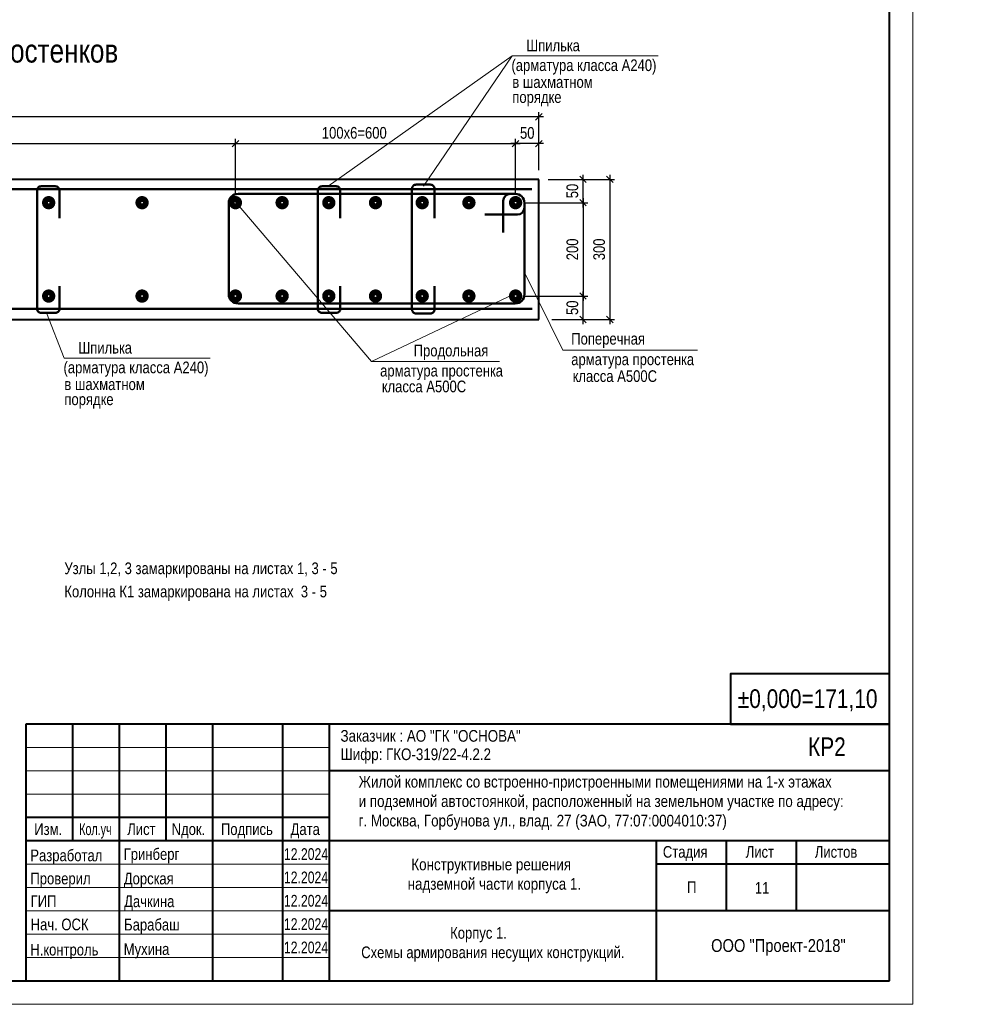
# Model space of a CAD drawing. Header units: millimetres. Extents: x 7861763 to 7919797, y 2044192 to 2085175.
# Tile 4 of 7: x 7899481 to 7919797, y 2044192 to 2065282. Entities that reach past the tile are written whole.
import ezdxf

# ---------------------------------------------------------------- set-up
doc = ezdxf.new("R2010")
doc.units = ezdxf.units.MM
doc.header["$MEASUREMENT"] = 0
for name, color, linetype, lineweight in [('СК-040-С(тены)', 12, 'Continuous', 40), ('СК-060-А(рматура)', 1, 'Continuous', 50), ('СК-200-Р(амка)', 7, 'Continuous', 40), ('СК-210-Р-РАМКА ЛИНИИ ТОНКИЕ', 7, 'Continuous', 15), ('СК-220-Р-РАМКА ТЕКСТ', 7, 'Continuous', 15), ('СК-300-Р(азмеры)', 7, 'Continuous', 20), ('СК-400-Т(екст)', 7, 'Continuous', 20)]:
    doc.layers.add(name, color=color, linetype=linetype, lineweight=lineweight)
doc.styles.add('MtXpl_Arial_Narrow', font='ARIALN.TTF')
doc.styles.add('RUSS', font='arial.ttf', dxfattribs={"width": 0.8})
doc.styles.get("Standard").update_dxf_attribs({"font": 'arial.ttf', "width": 0.8})
doc.dimstyles.new('10', dxfattribs={"dimtxt": 250, "dimasz": 140, "dimexe": 100, "dimexo": 200, "dimgap": 100, "dimtad": 1, "dimdec": 0, "dimlfac": 0.1, "dimzin": 0, "dimdsep": 46, "dimtxsty": 'RUSS', "dimblk1": 'OBLIQUE', "dimblk2": 'OBLIQUE', "dimsah": 1, "dimcen": 0, "dimdle": 100, "dimclrd": 256, "dimclre": 256, "dimclrt": 256, "dimadec": 0, "dimazin": 0, "dimtfac": 1, "dimtdec": 0, "dimtix": 1, "dimtmove": 2, "dimatfit": 3, "dimldrblk": 'OBLIQUE', "dimfxl": 1, "dimtvp": 0.014, "dimtolj": 1, "dimtzin": 0, "dimarcsym": 0})

# ---------------------------------------------------------------- blocks, each defined once
blk = doc.blocks.new('_OBLIQUE')
at = {"color": 0, "linetype": 'ByBlock'}
blk.add_line((-0.5, -0.5), (0.5, 0.5), dxfattribs=at)
blk = doc.blocks.new('*D13')
at = {"layer": 'Defpoints', "color": 0, "transparency": 16777216}
for p in [(7910303, 2059362), (7911546, 2059362), (7910678, 2058862)]:
    blk.add_point(p, dxfattribs=at)
at = {"layer": 'СК-400-Т(екст)', "lineweight": -2, "transparency": 16777216}
for p, q in [((7911546, 2058762), (7911546, 2059462)), ((7910503, 2059362), (7911646, 2059362)), ((7910878, 2058862), (7911646, 2058862))]:
    blk.add_line(p, q, dxfattribs=at)
at = {"layer": 'СК-400-Т(екст)', "lineweight": -2, "transparency": 16777216, "xscale": 140, "yscale": 140, "zscale": 140}
for p, rotation in [((7911546, 2059362), 90), ((7911546, 2058862), 270)]:
    blk.add_blockref('_OBLIQUE', p, dxfattribs=dict(at, rotation=rotation))
at = {"layer": 'СК-400-Т(екст)', "transparency": 16777216, "insert": (7911318, 2059112), "char_height": 250, "attachment_point": 5, "rotation": 90, "style": 'RUSS'}
blk.add_mtext('\\A1;50', dxfattribs=at)
blk = doc.blocks.new('*D14')
at = {"layer": 'Defpoints', "color": 0, "transparency": 16777216}
for p in [(7910699, 2061862), (7910678, 2058862), (7912120, 2058862)]:
    blk.add_point(p, dxfattribs=at)
at = {"layer": 'СК-400-Т(екст)', "lineweight": -2, "transparency": 16777216}
for p, q in [((7910899, 2061862), (7912220, 2061862)), ((7912120, 2061962), (7912120, 2058762)), ((7910878, 2058862), (7912220, 2058862))]:
    blk.add_line(p, q, dxfattribs=at)
at = {"layer": 'СК-400-Т(екст)', "lineweight": -2, "transparency": 16777216, "xscale": 140, "yscale": 140, "zscale": 140}
for p, rotation in [((7912120, 2061862), 90), ((7912120, 2058862), 270)]:
    blk.add_blockref('_OBLIQUE', p, dxfattribs=dict(at, rotation=rotation))
at = {"layer": 'СК-400-Т(екст)', "transparency": 16777216, "insert": (7911892, 2060362), "char_height": 250, "attachment_point": 5, "rotation": 90, "style": 'RUSS'}
blk.add_mtext('\\A1;300', dxfattribs=at)
blk = doc.blocks.new('*D15')
at = {"layer": 'Defpoints', "color": 0, "transparency": 16777216}
for p in [(7910101, 2062627), (7910601, 2062117), (7910101, 2061617)]:
    blk.add_point(p, dxfattribs=at)
at = {"layer": 'СК-400-Т(екст)', "lineweight": -2, "transparency": 16777216}
for p, q in [((7910701, 2062627), (7910001, 2062627)), ((7910101, 2061817), (7910101, 2062727)), ((7910601, 2062317), (7910601, 2062727))]:
    blk.add_line(p, q, dxfattribs=at)
at = {"layer": 'СК-400-Т(екст)', "lineweight": -2, "transparency": 16777216, "xscale": 140, "yscale": 140, "zscale": 140, "rotation": 180}
blk.add_blockref('_OBLIQUE', (7910101, 2062627), dxfattribs=at)
at = {"layer": 'СК-400-Т(екст)', "lineweight": -2, "transparency": 16777216, "xscale": 140, "yscale": 140, "zscale": 140}
blk.add_blockref('_OBLIQUE', (7910601, 2062627), dxfattribs=at)
at = {"layer": 'СК-400-Т(екст)', "transparency": 16777216, "insert": (7910351, 2062855), "char_height": 250, "attachment_point": 5, "style": 'RUSS'}
blk.add_mtext('\\A1;50', dxfattribs=at)
blk = doc.blocks.new('*D16')
at = {"layer": 'Defpoints', "color": 0, "transparency": 16777216}
for p in [(7885601, 2063200), (7885601, 2061862), (7910601, 2061862)]:
    blk.add_point(p, dxfattribs=at)
at = {"layer": 'СК-400-Т(екст)', "lineweight": -2, "transparency": 16777216}
for p, q in [((7885601, 2062062), (7885601, 2063300)), ((7910601, 2062062), (7910601, 2063300)), ((7910701, 2063200), (7885501, 2063200))]:
    blk.add_line(p, q, dxfattribs=at)
at = {"layer": 'СК-400-Т(екст)', "lineweight": -2, "transparency": 16777216, "xscale": 140, "yscale": 140, "zscale": 140, "rotation": 180}
blk.add_blockref('_OBLIQUE', (7885601, 2063200), dxfattribs=at)
at = {"layer": 'СК-400-Т(екст)', "lineweight": -2, "transparency": 16777216, "xscale": 140, "yscale": 140, "zscale": 140}
blk.add_blockref('_OBLIQUE', (7910601, 2063200), dxfattribs=at)
at = {"layer": 'СК-400-Т(екст)', "transparency": 16777216, "insert": (7898101, 2063428), "char_height": 250, "attachment_point": 5, "style": 'RUSS'}
blk.add_mtext('\\A1;2500', dxfattribs=at)
blk = doc.blocks.new('*D26')
at = {"layer": 'Defpoints', "color": 0, "transparency": 16777216}
for p in [(7910601, 2061862), (7911546, 2061862), (7910099, 2061362)]:
    blk.add_point(p, dxfattribs=at)
at = {"layer": 'СК-400-Т(екст)', "lineweight": -2, "transparency": 16777216}
for p, q in [((7910801, 2061862), (7911646, 2061862)), ((7911546, 2061262), (7911546, 2061962)), ((7910299, 2061362), (7911646, 2061362))]:
    blk.add_line(p, q, dxfattribs=at)
at = {"layer": 'СК-400-Т(екст)', "lineweight": -2, "transparency": 16777216, "xscale": 140, "yscale": 140, "zscale": 140}
for p, rotation in [((7911546, 2061862), 90), ((7911546, 2061362), 270)]:
    blk.add_blockref('_OBLIQUE', p, dxfattribs=dict(at, rotation=rotation))
at = {"layer": 'СК-400-Т(екст)', "transparency": 16777216, "insert": (7911318, 2061612), "char_height": 250, "attachment_point": 5, "rotation": 90, "style": 'RUSS'}
blk.add_mtext('\\A1;50', dxfattribs=at)
blk = doc.blocks.new('*D23')
at = {"layer": 'Defpoints', "color": 0, "transparency": 16777216}
for p in [(7910101, 2061362), (7910101, 2059362), (7911546, 2059362)]:
    blk.add_point(p, dxfattribs=at)
at = {"layer": 'СК-400-Т(екст)', "lineweight": -2, "transparency": 16777216}
for p, q in [((7910301, 2061362), (7911646, 2061362)), ((7911546, 2061462), (7911546, 2059262)), ((7910301, 2059362), (7911646, 2059362))]:
    blk.add_line(p, q, dxfattribs=at)
at = {"layer": 'СК-400-Т(екст)', "lineweight": -2, "transparency": 16777216, "xscale": 140, "yscale": 140, "zscale": 140}
for p, rotation in [((7911546, 2061362), 90), ((7911546, 2059362), 270)]:
    blk.add_blockref('_OBLIQUE', p, dxfattribs=dict(at, rotation=rotation))
at = {"layer": 'СК-400-Т(екст)', "transparency": 16777216, "insert": (7911318, 2060362), "char_height": 250, "attachment_point": 5, "rotation": 90, "style": 'RUSS'}
blk.add_mtext('\\A1;200', dxfattribs=at)
blk = doc.blocks.new('A$C96adbfd2')
at = {"layer": 'СК-200-Р(амка)', "lineweight": 40, "ltscale": 2}
for p, q in [((-18500, 5500), (-18500, 0)), ((0, 5500), (-18500, 5500)), ((-17500, 5500), (-17500, 3000)), ((-16500, 5500), (-16500, 0)), ((-15500, 5500), (-15500, 3000)), ((-14500, 5500), (-14500, 0)), ((-13000, 5500), (-13000, 0)), ((-12000, 5500), (-12000, 0)), ((0, 4500), (-12000, 4500)), ((0, 3000), (-18500, 3000)), ((-5000, 3000), (-5000, 15)), ((-3500, 3000), (-3500, 1500)), ((-2000, 3000), (-2000, 1500)), ((0, 2500), (-5000, 2500)), ((0, 1500), (-12000, 1500))]:
    blk.add_line(p, q, dxfattribs=at)
at = {"layer": 'СК-200-Р(амка)', "color": 7, "lineweight": 15}
for p, q in [((-12000, 5000), (-18500, 5000)), ((-12000, 4500), (-18500, 4500)), ((-12000, 4000), (-18500, 4000)), ((-12000, 2500), (-18500, 2500)), ((-12000, 2000), (-18500, 2000)), ((-12000, 1500), (-18500, 1500)), ((-12000, 1000), (-18500, 1000)), ((-12000, 500), (-18500, 500))]:
    blk.add_line(p, q, dxfattribs=at)
at = {"layer": 'СК-200-Р(амка)', "ltscale": 2}
blk.add_line((-12000, 3500), (-18500, 3500), dxfattribs=at)
at = {"layer": 'СК-220-Р-РАМКА ТЕКСТ'}
blk.add_line((-12000, 3000), (-18500, 3000), dxfattribs=at)
blk.add_line((-12000, 3000), (-18500, 3000), dxfattribs=at)
at = {"layer": 'СК-400-Т(екст)', "lineweight": 40, "ltscale": 2}
blk.add_lwpolyline([(-3405, 5500), (0, 5500), (0, 6578), (-3405, 6578)], close=True, dxfattribs=at)
at = {"layer": 'СК-220-Р-РАМКА ТЕКСТ', "color": 7, "style": 'RUSS', "width": 0.8}
for s, p in [('Изм.', (-18319, 3126)), ('Лист', (-16328, 3126)), ('Nдок.', (-15377, 3126)), ('Подпись', (-14321, 3126)), ('Дата', (-12830, 3126))]:
    blk.add_text(s, height=250, dxfattribs=at).set_placement(p)
at = {"layer": 'СК-220-Р-РАМКА ТЕКСТ', "style": 'RUSS'}
for s, width, p in [('Разработал', 0.8, (-18403, 2565)), ('Гринберг', 0.8, (-16403, 2593)), ('12.2024', 0.75, (-12972, 2593)), ('12.2024', 0.75, (-12972, 2093)), ('Проверил', 0.8, (-18402, 2069)), ('Дорская', 0.8, (-16402, 2069)), ('ГИП', 0.8, (-18396, 1586)), ('Дачкина', 0.8, (-16395, 1581)), ('12.2024', 0.75, (-12972, 1593)), ('Нач. ОСК', 0.8, (-18396, 1086)), ('Барабаш', 0.8, (-16395, 1081)), ('12.2024', 0.75, (-12972, 1093)), ('12.2024', 0.75, (-12972, 593)), ('Н.контроль', 0.8, (-18403, 545)), ('Мухина', 0.8, (-16403, 558))]:
    blk.add_text(s, height=250, dxfattribs=dict(at, width=width)).set_placement(p)
at = {"layer": 'СК-220-Р-РАМКА ТЕКСТ', "color": 7, "insert": (-17355, 3375), "char_height": 250, "attachment_point": 1, "style": 'RUSS'}
blk.add_mtext_dynamic_manual_height_columns('\\A1;{\\fArial Narrow|b0|i0|c204|p34;Кол.уч}', width=11667.29, gutter_width=1250, heights=[0], dxfattribs=at)
at = {"layer": 'СК-220-Р-РАМКА ТЕКСТ', "color": 7, "char_height": 250, "attachment_point": 4, "style": 'RUSS'}
for s, insert in [('\\A1;Стадия', (-4856, 2729)), ('\\A1;Лист', (-3082, 2762)), ('\\A1;Листов', (-1603, 2762)), ('\\A1;П', (-4337, 2011))]:
    blk.add_mtext(s, dxfattribs=dict(at, insert=insert))
at = {"layer": 'СК-400-Т(екст)', "lineweight": 40, "ltscale": 2, "style": 'RUSS', "width": 0.8}
for s, p in [('%%P0,000=171,10', (-3251, 5847)), ('КР2', (-1746, 4817))]:
    blk.add_text(s, height=400, dxfattribs=at).set_placement(p)
at = {"layer": 'СК-400-Т(екст)', "linetype": 'Continuous'}
for s, width, gutter_width, heights, insert, char_height, attachment_point in [('\\A1;{\\fArial Narrow|b0|i0|c204|p34;\\W1;Заказчик :\\fArial Narrow|b0|i0|c0|p34; \\fArial Narrow|b0|i0|c204|p34;АО "ГК "ОСНОВА\\fArial Narrow|b0|i0|c0|p34;"\\fArial Narrow|b0|i0|c204|p34;\\P\\W0.8;                                                                                                      }', 11667.29, 1250, [0], (-11760, 5375), 250, 1), ('\\A1;{\\fArial Narrow|b0|i0|c204|p34;\\W1;Шифр: ГКО-319/22-4.\\fArial Narrow|b0|i0|c0|p34;2\\fArial Narrow|b0|i0|c204|p34;.\\fArial Narrow|b0|i0|c0|p34;2}', 11667.29, 1250, [324], (-11760, 4981), 250, 1), ('\\A1;{\\fArial Narrow|b0|i0|c204|p34;\\W1;ООО "Проект-2018"}', 13925.35, 1492, [0], (-2382, 896), 274.51, 2)]:
    blk.add_mtext_dynamic_manual_height_columns(s, width=width, gutter_width=gutter_width, heights=heights, dxfattribs=dict(at, insert=insert, char_height=char_height, attachment_point=attachment_point))
at = {"layer": 'СК-400-Т(екст)', "char_height": 250, "attachment_point": 1, "style": 'MtXpl_Arial_Narrow'}
for s, insert in [('Жилой комплекс со встроенно-пристроенными помещениями на 1-х этажах^Jи подземной автостоянкой, расположенный на земельном участке по адресу: ^Jг. Москва, Горбунова ул., влад. 27 (ЗАО, 77:07:0004010:37)', (-11372, 4393)), (' Конструктивные решения ^Jнадземной части корпуса 1.', (-10322, 2621))]:
    blk.add_mtext(s, dxfattribs=dict(at, insert=insert))
blk = doc.blocks.new('*D34')
at = {"layer": 'Defpoints', "color": 0, "linetype": 'Continuous', "transparency": 16777216}
for p in [(7910101, 2062627), (7904101, 2061362), (7910101, 2061362)]:
    blk.add_point(p, dxfattribs=at)
at = {"layer": 'СК-400-Т(екст)', "linetype": 'Continuous', "lineweight": -2, "transparency": 16777216}
for p, q in [((7904001, 2062627), (7910201, 2062627)), ((7904101, 2061562), (7904101, 2062727)), ((7910101, 2061562), (7910101, 2062727))]:
    blk.add_line(p, q, dxfattribs=at)
at = {"layer": 'СК-400-Т(екст)', "linetype": 'Continuous', "lineweight": -2, "transparency": 16777216, "xscale": 140, "yscale": 140, "zscale": 140, "rotation": 180}
blk.add_blockref('_OBLIQUE', (7904101, 2062627), dxfattribs=at)
at = {"layer": 'СК-400-Т(екст)', "linetype": 'Continuous', "lineweight": -2, "transparency": 16777216, "xscale": 140, "yscale": 140, "zscale": 140}
blk.add_blockref('_OBLIQUE', (7910101, 2062627), dxfattribs=at)
at = {"layer": 'СК-400-Т(екст)', "linetype": 'Continuous', "transparency": 16777216, "insert": (7906647, 2062857), "char_height": 250, "attachment_point": 5, "style": 'RUSS'}
blk.add_mtext('\\A1;100x6=600', dxfattribs=at)
blk = doc.blocks.new('*D35')
at = {"layer": 'Defpoints', "color": 0, "linetype": 'Continuous', "transparency": 16777216}
for p in [(7904101, 2062627), (7892101, 2061362), (7904101, 2061362)]:
    blk.add_point(p, dxfattribs=at)
at = {"layer": 'СК-400-Т(екст)', "linetype": 'Continuous', "lineweight": -2, "transparency": 16777216}
for p, q in [((7892001, 2062627), (7904201, 2062627)), ((7892101, 2061562), (7892101, 2062727)), ((7904101, 2061562), (7904101, 2062727))]:
    blk.add_line(p, q, dxfattribs=at)
at = {"layer": 'СК-400-Т(екст)', "linetype": 'Continuous', "lineweight": -2, "transparency": 16777216, "xscale": 140, "yscale": 140, "zscale": 140, "rotation": 180}
blk.add_blockref('_OBLIQUE', (7892101, 2062627), dxfattribs=at)
at = {"layer": 'СК-400-Т(екст)', "linetype": 'Continuous', "lineweight": -2, "transparency": 16777216, "xscale": 140, "yscale": 140, "zscale": 140}
blk.add_blockref('_OBLIQUE', (7904101, 2062627), dxfattribs=at)
at = {"layer": 'СК-400-Т(екст)', "linetype": 'Continuous', "transparency": 16777216, "insert": (7898101, 2062855), "char_height": 250, "attachment_point": 5, "style": 'RUSS'}
blk.add_mtext('\\A1;200x6=1200', dxfattribs=at)

msp = doc.modelspace()

# ---------------------------------------------------------------- linework, layer by layer
at = {"layer": 'СК-040-С(тены)'}
for p, q in [((7910601.3, 2061862.2), (7885601.3, 2061862.2)), ((7910601.3, 2058862.2), (7910601.3, 2061862.2)), ((7885601.3, 2058862.2), (7910601.3, 2058862.2))]:
    msp.add_line(p, q, dxfattribs=at)
at = {"layer": 'СК-060-А(рматура)'}
for p, q in [((7885848.5, 2061648.7), (7910448.2, 2061648.7)), ((7904156.9, 2061551.4), (7910091.9, 2061551.4)), ((7909838.5, 2061401.4), (7909838.5, 2060720.8)), ((7903956.9, 2061351.4), (7903956.9, 2059403.4)), ((7910291.9, 2061351.4), (7910291.9, 2059403.4)), ((7909439.3, 2061107), (7910141.9, 2061107)), ((7885889.8, 2059087.3), (7910456.4, 2059087.3)), ((7904156.9, 2059203.4), (7910091.9, 2059203.4))]:
    msp.add_line(p, q, dxfattribs=at)
at = {"layer": 'СК-060-А(рматура)', "flags": 128}
for points in [[(7900333.2, 2059576.4), (7900333.2, 2059089.7, -0.4142136), (7900243.2, 2058999.7), (7899942.1, 2058999.7, -0.4142136), (7899852.1, 2059089.7), (7899852.1, 2061624.1, -0.4142136), (7899942.1, 2061714.1), (7900243.2, 2061714.1, -0.4142136), (7900333.2, 2061624.1), (7900333.2, 2061029.9)], [(7906347.7, 2059576.4), (7906347.7, 2059089.7, -0.4142136), (7906257.7, 2058999.7), (7905956.6, 2058999.7, -0.4142136), (7905866.6, 2059089.7), (7905866.6, 2061624.1, -0.4142136), (7905956.6, 2061714.1), (7906257.7, 2061714.1, -0.4142136), (7906347.7, 2061624.1), (7906347.7, 2061029.9)], [(7908363.5, 2059576.4), (7908363.5, 2059076.9, -0.4142136), (7908273.5, 2058986.9), (7907972.4, 2058986.9, -0.4142136), (7907882.4, 2059076.9), (7907882.4, 2061659.8, -0.4142136), (7907972.4, 2061749.8), (7908273.5, 2061749.8, -0.4142136), (7908363.5, 2061659.8), (7908363.5, 2061029.9)]]:
    msp.add_lwpolyline(points, format="xyb", dxfattribs=at)
at = {"layer": 'СК-060-А(рматура)'}
for centre, radius, start, end in [((7904156.9, 2061351.4), 200, 90, 180), ((7909988.5, 2061401.4), 150, 90, 180), ((7910091.9, 2061351.4), 200, 0, 90), ((7910141.9, 2061257), 150, 270, 0), ((7904156.9, 2059403.4), 200, 180, 270), ((7910091.9, 2059403.4), 200, 270, 0)]:
    msp.add_arc(centre, radius, start, end, dxfattribs=at)
at = {"layer": 'СК-200-Р(амка)'}
for p, q in [((7918111.7, 2044691.6), (7918111.7, 2084675)), ((7863763.2, 2044691.6), (7918111.7, 2044691.6))]:
    msp.add_line(p, q, dxfattribs=at)
at = {"layer": 'СК-210-Р-РАМКА ЛИНИИ ТОНКИЕ'}
for p, q in [((7918611.7, 2044191.6), (7918611.7, 2085175)), ((7861763.2, 2044191.6), (7918611.7, 2044191.6))]:
    msp.add_line(p, q, dxfattribs=at)
at = {"layer": 'СК-400-Т(екст)'}
for p, q in [((7910028.1, 2064505.8), (7906088.6, 2061714.1)), ((7910028.1, 2064505.8), (7908128.3, 2061714.1)), ((7910028.1, 2064505.8), (7913154.5, 2064505.8)), ((7907018, 2057961.7), (7904097.6, 2061385)), ((7911111.1, 2058204.7), (7910291.9, 2059869.3)), ((7907018, 2057961.7), (7910081.4, 2059409.9)), ((7900434.9, 2058032.5), (7900055.1, 2058999.7)), ((7911111.1, 2058204.7), (7913997.6, 2058204.7)), ((7900434.9, 2058032.5), (7903561.3, 2058032.5)), ((7907018, 2057961.7), (7909756.3, 2057961.7))]:
    msp.add_line(p, q, dxfattribs=at)
at = {"layer": 'СК-400-Т(екст)', "const_width": 160}
for points in [[(7900038.8, 2061362.2, 1), (7900163.8, 2061362.2, 1)], [(7902038.8, 2061362.2, 1), (7902163.8, 2061362.2, 1)], [(7904038.8, 2061362.2, 1), (7904163.8, 2061362.2, 1)], [(7905163.8, 2061362.2, -1), (7905038.8, 2061362.2, -1)], [(7906163.8, 2061362.2, -1), (7906038.8, 2061362.2, -1)], [(7907163.8, 2061362.2, -1), (7907038.8, 2061362.2, -1)], [(7908163.8, 2061362.2, -1), (7908038.8, 2061362.2, -1)], [(7909163.8, 2061362.2, -1), (7909038.8, 2061362.2, -1)], [(7910038.8, 2061362.2, 1), (7910163.8, 2061362.2, 1)], [(7910163.8, 2061362.2, -1), (7910038.8, 2061362.2, -1)], [(7900038.8, 2059362.2, 1), (7900163.8, 2059362.2, 1)], [(7902038.8, 2059362.2, 1), (7902163.8, 2059362.2, 1)], [(7904038.8, 2059362.2, 1), (7904163.8, 2059362.2, 1)], [(7905163.8, 2059362.2, -1), (7905038.8, 2059362.2, -1)], [(7906163.8, 2059362.2, -1), (7906038.8, 2059362.2, -1)], [(7907163.8, 2059362.2, -1), (7907038.8, 2059362.2, -1)], [(7908163.8, 2059362.2, -1), (7908038.8, 2059362.2, -1)], [(7909163.8, 2059362.2, -1), (7909038.8, 2059362.2, -1)], [(7910038.8, 2059362.2, 1), (7910163.8, 2059362.2, 1)], [(7910163.8, 2059362.2, -1), (7910038.8, 2059362.2, -1)]]:
    msp.add_lwpolyline(points, format="xyb", close=True, dxfattribs=at)

# ---------------------------------------------------------------- block references
at = {"layer": 'СК-300-Р(азмеры)'}
msp.add_blockref('A$C96adbfd2', (7918111.7, 2044691.6), dxfattribs=at)

# ---------------------------------------------------------------- texts
at = {"layer": 'СК-220-Р-РАМКА ТЕКСТ', "style": 'RUSS', "width": 0.8}
msp.add_text('11', height=250, dxfattribs=at).set_placement((7915226.2, 2046560.2))
at = {"layer": 'СК-220-Р-РАМКА ТЕКСТ', "color": 7, "style": 'RUSS', "width": 0.8}
msp.add_text('Корпус 1. ', height=250, dxfattribs=at).set_placement((7908700.1, 2045596.2))
at = {"layer": 'СК-220-Р-РАМКА ТЕКСТ', "color": 7, "insert": (7906794.8, 2045430.2), "char_height": 250, "width": 7508.57, "attachment_point": 1, "style": 'RUSS'}
msp.add_mtext('Cхемы армирования несущих конструкций.', dxfattribs=at)
at = {"layer": 'СК-400-Т(екст)', "style": 'RUSS', "width": 0.8}
msp.add_text('Cхема армирования простенков', height=500, dxfattribs=at).set_placement((7893192.5, 2064363.1))
at = {"layer": 'СК-400-Т(екст)', "linetype": 'Continuous', "style": 'RUSS', "width": 0.8}
for s, p in [('Шпилька', (7910329.1, 2064604.1)), ('(арматура класса А240)', (7910012.1, 2064181.9)), ('в шахматном', (7910031, 2063821.4)), ('порядке', (7910031, 2063498.6)), ('Поперечная ', (7911292.9, 2058323.3)), ('Шпилька', (7900735.9, 2058130.8)), ('Продольная ', (7907918.3, 2058069.3)), ('(арматура класса А240)', (7900418.9, 2057708.6)), ('арматура простенка', (7911292.9, 2057881.9)), ('арматура простенка', (7907199.7, 2057639)), ('класса А500С', (7911323.7, 2057522.2)), ('в шахматном', (7900437.8, 2057348.1)), ('класса А500С', (7907236.3, 2057300.8)), ('порядке', (7900437.8, 2057025.3)), ('Узлы 1,2, 3 замаркированы на листах 1, 3 - 5', (7900437.8, 2053405.7)), ('Колонна К1 замаркирована на листах  3 - 5', (7900437.8, 2052908.5))]:
    msp.add_text(s, height=250, dxfattribs=at).set_placement(p)

# ---------------------------------------------------------------- dimensions: what is measured, and where the dimension line sits
at = {"layer": 'СК-400-Т(екст)'}
for base, p1, p2, picture, middle in [((7885601.3, 2063200.2), (7910601.3, 2061862.2), (7885601.3, 2061862.2), '*D16', (7898101.3, 2063427.9)), ((7910101.3, 2062627), (7910601.3, 2062117.3), (7910101.3, 2061617.3), '*D15', (7910351.3, 2062854.7))]:
    dim = msp.add_linear_dim(base=base, p1=p1, p2=p2, dimstyle='10', override={"dimlfac": 0.1}, dxfattribs=at)
    dim.commit()
    dim.dimension.update_dxf_attribs({"geometry": picture, "text_midpoint": middle})
at = {"layer": 'СК-400-Т(екст)', "linetype": 'Continuous'}
dim = msp.add_linear_dim(base=(7904101.3, 2062627), p1=(7892101.3, 2061362.2), p2=(7904101.3, 2061362.2), text='200x6=<>', dimstyle='10', dxfattribs=at)
dim.commit()
dim.dimension.update_dxf_attribs({"geometry": '*D35', "text_midpoint": (7898101.3, 2062854.7)})
dim = msp.add_linear_dim(base=(7910101.3, 2062627), p1=(7904101.3, 2061362.2), p2=(7910101.3, 2061362.2), angle=180, text='100x6=<>', dimstyle='10', dxfattribs=at)
dim.commit()
dim.dimension.update_dxf_attribs({"geometry": '*D34', "text_midpoint": (7906647.4, 2062856.7), "dimtype": 160})
at = {"layer": 'СК-400-Т(екст)'}
for base, p1, p2, picture, middle in [((7911546, 2061862.2), (7910099.2, 2061362.2), (7910601.3, 2061862.2), '*D26', (7911318.3, 2061612.2)), ((7911546, 2059362.2), (7910101.3, 2061362.2), (7910101.3, 2059362.2), '*D23', (7911318.3, 2060362.2))]:
    dim = msp.add_linear_dim(base=base, p1=p1, p2=p2, angle=90, dimstyle='10', dxfattribs=at)
    dim.commit()
    dim.dimension.update_dxf_attribs({"geometry": picture, "text_midpoint": middle})
for base, p1, p2, picture, middle in [((7912119.7, 2058862.2), (7910699.4, 2061862.2), (7910678.4, 2058862.2), '*D14', (7911891.9, 2060362.2)), ((7911546, 2059362.2), (7910678.4, 2058862.2), (7910302.8, 2059362.2), '*D13', (7911318.3, 2059112.2))]:
    dim = msp.add_linear_dim(base=base, p1=p1, p2=p2, angle=90, dimstyle='10', override={"dimlfac": 0.1}, dxfattribs=at)
    dim.commit()
    dim.dimension.update_dxf_attribs({"geometry": picture, "text_midpoint": middle})

doc.saveas('drawing.dxf')
